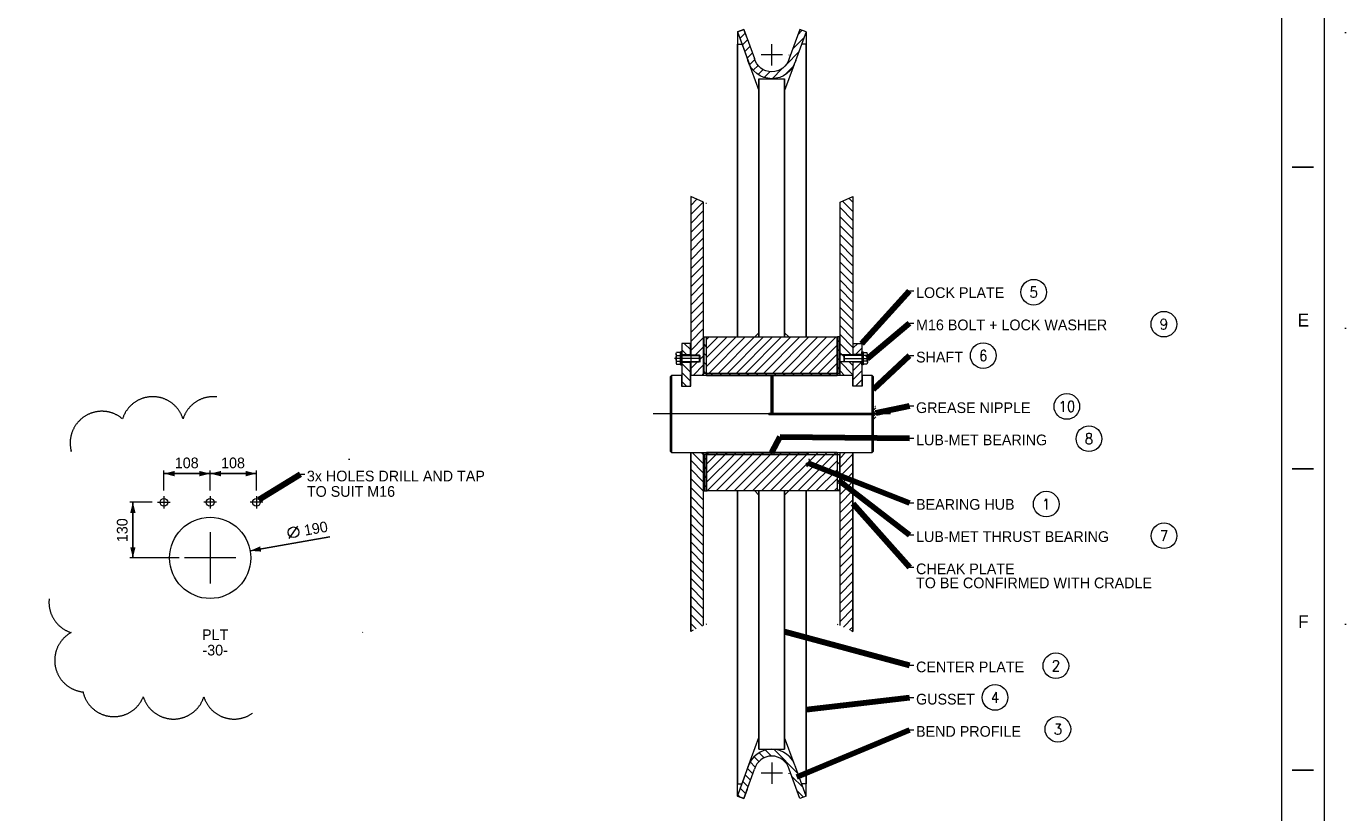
# Model space of a CAD drawing. Header units: millimetres. Extents: x -28131 to -19721, y -715793 to -709853.
# Tile 7 of 8: x -22805 to -19721, y -714332 to -712494. Entities that reach past the tile are written whole.
import ezdxf
from ezdxf.enums import TextEntityAlignment as Align

# ---------------------------------------------------------------- set-up
doc = ezdxf.new("R2010")
doc.units = ezdxf.units.MM
doc.header["$MEASUREMENT"] = 0
for name, pattern in [('DGN Style 1', [691.569998, 1.150699, -690.4193]), ('DGN Style 2', [1150.698833, 690.4193, -460.279533]), ('DGN Style 4', [1842.268831, 920.559066, -460.279533, 1.150699, -460.279533]), ('DGN Style 5', [805.489183, 345.20965, -460.279533]), ('DGN Style 6', [2188.62918, 1.150699, -460.279533, 805.489183, -460.279533, 1.150699, -460.279533])]:
    doc.linetypes.add(name, pattern=pattern)
doc.styles.add('Style-ENGINEERING', font='ENGINEERING.shx')
doc.styles.add('Style-ENGINEERING_0', font='ENGINEERING.shx')
doc.dimstyles.new('MetricMM', dxfattribs={"dimtxt": 3, "dimasz": 3, "dimexe": 1.5, "dimexo": 1.5, "dimgap": 1.5, "dimtad": 1, "dimdec": 0, "dimzin": 7, "dimtxsty": 'Style-ENGINEERING_0', "dimcen": 0.09, "dimclrd": 1, "dimclre": 1, "dimclrt": 7, "dimadec": 0, "dimazin": 3, "dimtfac": 1, "dimtdec": 0, "dimtofl": 0, "dimtmove": 0, "dimatfit": 3, "dimfxl": 1, "dimtzin": 7, "dimlwd": -1, "dimlwe": 0, "dimarcsym": 0})

# ---------------------------------------------------------------- blocks, each defined once
blk = doc.blocks.new('*U63')
for p, q in [((412.95, 0.03), (407.95, 0.03)), ((412.95, -70.47), (407.95, -70.47)), ((412.95, -140.97), (407.95, -140.97))]:
    blk.add_line(p, q)
at = {"color": 7, "linetype": 'Continuous', "lineweight": 0, "flags": 128}
blk.add_lwpolyline([(-415.55, 292.03), (415.45, 292.03), (415.45, -291.97), (-415.55, -291.97), (-415.55, 292.03)], close=True, dxfattribs=at)
at = {"color": 7, "linetype": 'Continuous', "lineweight": 13, "flags": 128}
blk.add_lwpolyline([(-405.55, 282.03), (405.45, 282.03), (405.45, -281.97), (-405.55, -281.97), (-405.55, 282.03)], close=True, dxfattribs=at)
at = {"char_height": 3, "attachment_point": 5, "line_spacing_factor": 1.2, "style": 'Style-ENGINEERING'}
for s, insert in [('E', (410.58, -35.72)), ('F', (410.58, -106.22))]:
    blk.add_mtext(s, dxfattribs=dict(at, insert=insert))
blk = doc.blocks.new('*D110')
at = {"color": 7, "linetype": 'Continuous', "lineweight": 0, "transparency": 16777216}
blk.add_line((1735.1, -868.2), (1755.3, -839.3), dxfattribs=at)
at = {"color": 1, "linetype": 'Continuous', "transparency": 16777216}
blk.add_line((1643.8, -897), (1830.4, -864.1), dxfattribs=at)
at = {"color": 7, "linetype": 'Continuous', "lineweight": 0, "transparency": 16777216}
blk.add_circle((1745.2, -853.7), 12.5, dxfattribs=at)
at = {"color": 1, "linetype": 'Continuous', "lineweight": 0, "transparency": 16777216}
blk.add_solid([(1669.5, -898.8), (1643.8, -897), (1667.3, -886.5)], dxfattribs=at)
at = {"color": 7, "linetype": 'Continuous', "lineweight": 0, "transparency": 16777216, "style": 'Style-ENGINEERING'}
blk.add_text('190', height=25, rotation=10.0083, dxfattribs=at).set_placement((1769.8, -849.4), align=Align.MIDDLE_LEFT)
blk = doc.blocks.new('*D111')
at = {"color": 1, "linetype": 'Continuous', "lineweight": 0, "transparency": 16777216}
for p, q in [((1414.9, -783.5), (1362.1, -783.5)), ((1477.8, -913.5), (1362.1, -913.5))]:
    blk.add_line(p, q, dxfattribs=at)
at = {"color": 1, "linetype": 'Continuous', "transparency": 16777216}
blk.add_line((1369.6, -913.5), (1369.6, -783.5), dxfattribs=at)
at = {"color": 1, "linetype": 'Continuous', "lineweight": 0, "transparency": 16777216, "extrusion": (0, 0, -1)}
blk.add_solid([(-1363.3, -808.5), (-1369.6, -783.5), (-1375.8, -808.5)], dxfattribs=at)
at = {"color": 1, "linetype": 'Continuous', "lineweight": 0, "transparency": 16777216}
blk.add_solid([(1375.8, -888.5), (1369.6, -913.5), (1363.3, -888.5)], dxfattribs=at)
at = {"layer": 'Defpoints', "color": 7, "linetype": 'Continuous', "lineweight": 0, "transparency": 16777216}
for p in [(1369.6, -783.5), (1427.4, -783.5), (1369.6, -848.5), (1490.3, -913.5)]:
    blk.add_point(p, dxfattribs=at)
at = {"color": 7, "linetype": 'Continuous', "lineweight": 0, "transparency": 16777216, "style": 'Style-ENGINEERING'}
blk.add_text('130', height=25, rotation=90, dxfattribs=at).set_placement((1344.6, -876.7), align=Align.MIDDLE_LEFT)
blk = doc.blocks.new('*D112')
at = {"color": 1, "linetype": 'Continuous', "lineweight": 0, "transparency": 16777216}
for p, q in [((1442.1, -756.3), (1442.1, -708.9)), ((1550.3, -756.3), (1550.3, -708.9))]:
    blk.add_line(p, q, dxfattribs=at)
at = {"color": 1, "linetype": 'Continuous', "transparency": 16777216}
blk.add_line((1442.1, -716.4), (1550.3, -716.4), dxfattribs=at)
at = {"color": 1, "linetype": 'Continuous', "lineweight": 0, "transparency": 16777216}
blk.add_solid([(1467.1, -722.7), (1442.1, -716.4), (1467.1, -710.2)], dxfattribs=at)
at = {"color": 1, "linetype": 'Continuous', "lineweight": 0, "transparency": 16777216, "extrusion": (0, 0, -1)}
blk.add_solid([(-1525.3, -710.2), (-1550.3, -716.4), (-1525.3, -722.7)], dxfattribs=at)
at = {"layer": 'Defpoints', "color": 7, "linetype": 'Continuous', "lineweight": 0, "transparency": 16777216}
for p in [(1496.2, -716.4), (1550.3, -716.4), (1442.1, -768.8), (1550.3, -768.8)]:
    blk.add_point(p, dxfattribs=at)
at = {"color": 7, "linetype": 'Continuous', "lineweight": 0, "transparency": 16777216, "style": 'Style-ENGINEERING'}
blk.add_text('108', height=25, dxfattribs=at).set_placement((1467.6, -691.4), align=Align.MIDDLE_LEFT)
blk = doc.blocks.new('*D113')
at = {"color": 1, "linetype": 'Continuous', "lineweight": 0, "transparency": 16777216}
for p, q in [((1550.3, -756.3), (1550.3, -708.9)), ((1658.4, -756.3), (1658.4, -708.9))]:
    blk.add_line(p, q, dxfattribs=at)
at = {"color": 1, "linetype": 'Continuous', "transparency": 16777216}
blk.add_line((1550.3, -716.4), (1658.4, -716.4), dxfattribs=at)
at = {"color": 1, "linetype": 'Continuous', "lineweight": 0, "transparency": 16777216}
blk.add_solid([(1575.3, -722.7), (1550.3, -716.4), (1575.3, -710.2)], dxfattribs=at)
at = {"color": 1, "linetype": 'Continuous', "lineweight": 0, "transparency": 16777216, "extrusion": (0, 0, -1)}
blk.add_solid([(-1633.4, -710.2), (-1658.4, -716.4), (-1633.4, -722.7)], dxfattribs=at)
at = {"layer": 'Defpoints', "color": 7, "linetype": 'Continuous', "lineweight": 0, "transparency": 16777216}
for p in [(1604.4, -716.4), (1658.4, -716.4), (1550.3, -768.8), (1658.4, -768.8)]:
    blk.add_point(p, dxfattribs=at)
at = {"color": 7, "linetype": 'Continuous', "lineweight": 0, "transparency": 16777216, "style": 'Style-ENGINEERING'}
blk.add_text('108', height=25, dxfattribs=at).set_placement((1575.8, -691.4), align=Align.MIDDLE_LEFT)
blk = doc.blocks.new('*U62')
at = {"linetype": 'DGN Style 6', "lineweight": 0}
h = blk.add_hatch(dxfattribs=at)
h.set_pattern_fill('HATCH', style=0, pattern_type=2)
h.set_pattern_definition([(45, (2800.53, 293.565), (-10.6066, 10.6066), [])])
h.paths.add_polyline_path([(2810.95, 240.37, 0.6348027), (2915.92, 240.37), (2918.93, 248.53), (2919.4, 249.81), (2919.45, 249.79), (2928.43, 274.32), (2943.98, 316.76), (2928.96, 322.26), (2903.96, 254.01, -0.7640116), (2822.91, 254.01), (2797.91, 322.26), (2782.89, 316.76), (2798.43, 274.32), (2807.42, 249.79), (2807.47, 249.81), (2807.94, 248.53)])
h = blk.add_hatch(dxfattribs=at)
h.set_pattern_fill('HATCH', style=0, pattern_type=2)
h.set_pattern_definition([(45, (2773.35, -412.427), (-10.6066, 10.6066), [])])
h.paths.add_polyline_path([(2694.93, -453.96), (2693.93, -454.96), (2673.93, -454.96), (2673.93, -486.72), (2703.93, -486.72), (2703.93, -82.04), (2673.93, -68.33), (2673.93, -438.96), (2693.93, -438.96), (2694.93, -439.96)])
h = blk.add_hatch(dxfattribs=at)
h.set_pattern_fill('HATCH', style=0, pattern_type=2)
h.set_pattern_definition([(135, (2923.35, -412.727), (10.6066, 10.6066), [])])
h.paths.add_polyline_path([(3031.93, -453.96), (3032.93, -454.96), (3052.93, -454.96), (3052.93, -486.96), (3022.93, -486.96), (3022.93, -82.04), (3052.93, -68.33), (3052.93, -438.96), (3032.93, -438.96), (3031.93, -439.96)])
at = {"lineweight": 0}
h = blk.add_hatch(dxfattribs=at)
h.set_pattern_fill('HATCH', color=3, style=0, pattern_type=2)
h.set_pattern_definition([(135, (2702.625, -426.56), (10.6066, 10.6066), [])])
h.paths.add_polyline_path([(2704.93, -396.96), (2709.93, -396.96), (2709.93, -482), (2704.93, -482)])
at = {"linetype": 'DGN Style 6', "lineweight": 0}
h = blk.add_hatch(dxfattribs=at)
h.set_pattern_fill('HATCH', color=5, style=0, pattern_type=2)
h.set_pattern_definition([(45, (2810.35, -407.727), (-10.6066, 10.6066), [])])
h.paths.add_polyline_path([(3015.93, -396.96), (2938.43, -396.96), (2898.43, -396.96), (2888.43, -396.96), (2838.43, -396.96), (2828.43, -396.96), (2788.43, -396.96), (2710.93, -396.96), (2710.93, -482), (3015.93, -482)])
at = {"lineweight": 0}
h = blk.add_hatch(dxfattribs=at)
h.set_pattern_fill('HATCH', color=3, style=0, pattern_type=2)
h.set_pattern_definition([(45, (3019.075, -426.56), (-10.6066, 10.6066), [])])
h.paths.add_polyline_path([(3021.93, -396.96), (3016.93, -396.96), (3016.93, -482), (3021.93, -482)])
at = {"linetype": 'DGN Style 6', "lineweight": 0}
h = blk.add_hatch(dxfattribs=at)
h.set_pattern_fill('HATCH', style=0, pattern_type=2)
h.set_pattern_definition([(135, (2553.35, -363.727), (10.6066, 10.6066), [])])
h.paths.add_polyline_path([(2652.93, -411.96), (2672.93, -411.96), (2672.93, -437.96), (2652.93, -437.96)])
h = blk.add_hatch(dxfattribs=at)
h.set_pattern_fill('HATCH', style=0, pattern_type=2)
h.set_pattern_definition([(45, (3153.35, -363.727), (-10.6066, 10.6066), [])])
h.paths.add_polyline_path([(3073.93, -411.96), (3053.93, -411.96), (3053.93, -437.96), (3073.93, -437.96)])
h = blk.add_hatch(dxfattribs=at)
h.set_pattern_fill('HATCH', style=0, pattern_type=2)
h.set_pattern_definition([(135, (2553.35, -437.727), (10.6066, 10.6066), [])])
h.paths.add_polyline_path([(2652.93, -455.96), (2672.93, -455.96), (2672.93, -511.96), (2652.93, -511.96)])
h = blk.add_hatch(dxfattribs=at)
h.set_pattern_fill('HATCH', style=0, pattern_type=2)
h.set_pattern_definition([(45, (3153.35, -437.727), (-10.6066, 10.6066), [])])
h.paths.add_polyline_path([(3073.93, -455.96), (3053.93, -455.96), (3053.93, -511.96), (3073.93, -511.96)])
at = {"linetype": 'Continuous', "lineweight": 0}
h = blk.add_hatch(dxfattribs=at)
h.set_pattern_fill('HATCH', color=3, style=0, pattern_type=2)
h.set_pattern_definition([(135, (2898.197, -483.52), (-10.6066, -10.6066), [])])
h.paths.add_polyline_path([(3015.01, -486.96), (3015.93, -486.96), (3015.93, -482), (2710.93, -482), (2710.93, -486.96)])
at = {"linetype": 'DGN Style 6', "lineweight": 0}
h = blk.add_hatch(dxfattribs=at)
h.set_pattern_fill('HATCH', color=3, style=0, pattern_type=2)
h.set_pattern_definition([(45, (3105.7063, -582.5455), (-3.5355, 3.5355), [])])
h.paths.add_polyline_path([(3106.93, -559.61), (3100.93, -559.61), (3100.93, -589.4), (3106.93, -589.4)])
h = blk.add_hatch(dxfattribs=at)
h.set_pattern_fill('HATCH', style=0, pattern_type=2)
h.set_pattern_definition([(315, (2773.35, -1159.973), (-10.6066, -10.6066), [])])
h.paths.add_polyline_path([(2673.93, -666.96), (2703.93, -666.96), (2703.93, -1071.88), (2673.93, -1085.59), (2673.93, -666.96), (2673.93, -1085.59)], is_closed=False)
at = {"lineweight": 0}
h = blk.add_hatch(dxfattribs=at)
h.set_pattern_fill('HATCH', color=3, style=0, pattern_type=2)
h.set_pattern_definition([(225, (2702.625, -812.54), (10.6066, -10.6066), [])])
h.paths.add_polyline_path([(2704.93, -756.96), (2709.93, -756.96), (2709.93, -671.91), (2704.93, -671.91)])
at = {"linetype": 'Continuous', "lineweight": 0}
h = blk.add_hatch(dxfattribs=at)
h.set_pattern_fill('HATCH', color=3, style=0, pattern_type=2)
h.set_pattern_definition([(135, (2863.726, -664.344), (-10.6066, -10.6066), [])])
h.paths.add_polyline_path([(2710.93, -671.91), (3015.93, -671.91), (3015.93, -666.96), (2710.93, -666.96)])
at = {"linetype": 'DGN Style 6', "lineweight": 0}
h = blk.add_hatch(dxfattribs=at)
h.set_pattern_fill('HATCH', color=5, style=0, pattern_type=2)
h.set_pattern_definition([(45, (2806.97, -660.411), (-10.6066, 10.6066), [])])
h.paths.add_polyline_path([(2710.93, -756.96), (2788.43, -756.96), (2828.43, -756.96), (2838.43, -756.96), (2888.43, -756.96), (2898.43, -756.96), (2938.43, -756.96), (3015.93, -756.96), (3015.93, -671.91), (2710.93, -671.91)])
at = {"lineweight": 0}
h = blk.add_hatch(dxfattribs=at)
h.set_pattern_fill('HATCH', color=3, style=0, pattern_type=2)
h.set_pattern_definition([(315, (3019.075, -812.54), (-10.6066, -10.6066), [])])
h.paths.add_polyline_path([(3021.93, -756.96), (3016.93, -756.96), (3016.93, -671.91), (3021.93, -671.91)])
at = {"linetype": 'DGN Style 6', "lineweight": 0}
h = blk.add_hatch(dxfattribs=at)
h.set_pattern_fill('HATCH', style=0, pattern_type=2)
h.set_pattern_definition([(225, (2923.35, -1159.973), (10.6066, -10.6066), [])])
h.paths.add_polyline_path([(3052.93, -666.96), (3022.93, -666.96), (3022.93, -1071.88), (3052.93, -1085.59), (3052.93, -666.96), (3052.93, -1085.59)], is_closed=False)
h = blk.add_hatch(dxfattribs=at)
h.set_pattern_fill('HATCH', style=0, pattern_type=2)
h.set_pattern_definition([(315, (2800.53, -1562.765), (-10.6066, -10.6066), [])])
h.paths.add_polyline_path([(2810.95, -1394.29, -0.6348027), (2915.92, -1394.29), (2918.93, -1402.45), (2919.4, -1403.72), (2919.45, -1403.7), (2928.43, -1428.23), (2943.98, -1470.67), (2928.96, -1476.18), (2903.96, -1407.93, 0.7640116), (2822.91, -1407.93), (2797.91, -1476.18), (2782.89, -1470.67), (2798.43, -1428.23), (2807.42, -1403.7), (2807.47, -1403.72), (2807.94, -1402.45)])
at = {"color": 7, "linetype": 'Continuous', "lineweight": 0}
for p, q in [((2782.89, 316.76), (2797.91, 322.26)), ((2782.89, 316.76), (2807.89, 248.51)), ((2782.89, 316.76), (2782.89, -396.96)), ((2797.91, 322.26), (2822.91, 254.01)), ((2928.96, 322.26), (2903.96, 254.01)), ((2943.98, 316.76), (2918.98, 248.51)), ((2943.98, 316.76), (2928.96, 322.26)), ((2943.98, 316.76), (2943.98, -396.96)), ((2783.43, 287.97), (2793.43, 287.97)), ((2943.43, 287.97), (2933.43, 287.97)), ((2807.47, 249.81), (2833.43, 179.3)), ((2915.92, 240.37), (2893.43, 179.3)), ((2833.43, 207.05), (2893.43, 207.05)), ((3185.69, -289.36), (3195.69, -289.36)), ((3185.69, -364.74), (3195.69, -364.74)), ((2833.43, -386.96), (2823.43, -396.96)), ((2893.43, -386.96), (2903.43, -396.96)), ((2639.93, -440.27), (2649.93, -440.27)), ((2639.93, -453.65), (2649.93, -453.65)), ((2652.93, -437.96), (2672.93, -437.96)), ((2652.93, -438.96), (2693.93, -438.96)), ((2652.93, -454.96), (2693.93, -454.96)), ((2652.93, -455.96), (2672.93, -455.96)), ((2694.93, -439.96), (2693.93, -438.96)), ((2693.93, -454.96), (2694.93, -453.96)), ((2694.93, -439.96), (2694.93, -453.96)), ((3032.93, -438.96), (3022.93, -438.96)), ((3032.93, -454.96), (3022.93, -454.96)), ((3031.93, -439.96), (3032.93, -438.96)), ((3031.93, -439.96), (3031.93, -453.96)), ((3032.93, -454.96), (3031.93, -453.96)), ((3073.93, -438.96), (3032.93, -438.96)), ((3073.93, -454.96), (3032.93, -454.96)), ((3073.93, -437.96), (3053.93, -437.96)), ((3073.93, -455.96), (3053.93, -455.96)), ((3086.93, -440.27), (3076.93, -440.27)), ((3086.93, -453.65), (3076.93, -453.65)), ((3185.69, -440.12), (3195.69, -440.12)), ((2628.93, -486.96), (2628.93, -666.96)), ((3097.93, -666.96), (3097.93, -486.96)), ((3185.69, -558.31), (3195.69, -558.31)), ((3185.69, -633.69), (3195.69, -633.69)), ((1761.39, -718.13), (1771.39, -718.13)), ((2782.89, -1470.67), (2782.89, -756.96)), ((2833.43, -766.96), (2823.43, -756.96)), ((2893.43, -766.96), (2903.43, -756.96)), ((2943.98, -1470.67), (2943.98, -756.96)), ((3185.69, -784.45), (3195.69, -784.45)), ((3185.69, -859.83), (3195.69, -859.83)), ((3185.69, -935.22), (3195.69, -935.22)), ((3185.69, -1164.51), (3195.69, -1164.51)), ((3185.69, -1239.89), (3195.69, -1239.89)), ((3185.69, -1315.28), (3195.69, -1315.28)), ((2807.47, -1403.72), (2833.43, -1333.21)), ((2915.92, -1394.29), (2893.43, -1333.21)), ((2833.43, -1360.97), (2893.43, -1360.97)), ((2782.89, -1470.67), (2807.89, -1402.43)), ((2797.91, -1476.18), (2822.91, -1407.93)), ((2928.96, -1476.18), (2903.96, -1407.93)), ((2943.98, -1470.67), (2918.98, -1402.43)), ((2783.43, -1441.88), (2793.43, -1441.88)), ((2943.43, -1441.88), (2933.43, -1441.88)), ((2782.89, -1470.67), (2797.91, -1476.18)), ((2943.98, -1470.67), (2928.96, -1476.18))]:
    blk.add_line(p, q, dxfattribs=at)
at = {"color": 1, "linetype": 'DGN Style 4', "lineweight": 0}
for p, q in [((2863.43, 238.05), (2863.43, 288.05)), ((2888.43, 263.05), (2838.43, 263.05)), ((2694.93, -446.96), (2635.65, -446.96)), ((3031.93, -446.96), (3091.22, -446.96)), ((2863.43, -486.96), (2863.43, -576.96)), ((3140.93, -576.96), (2585.93, -576.96)), ((1442.07, -768.84), (1442.07, -798.21)), ((1550.26, -768.84), (1550.26, -798.21)), ((1658.45, -768.84), (1658.45, -798.21)), ((1427.38, -783.52), (1456.75, -783.52)), ((1564.94, -783.52), (1535.57, -783.52)), ((1673.13, -783.52), (1643.76, -783.52)), ((1550.26, -853.52), (1550.26, -973.52)), ((1610.26, -913.52), (1490.26, -913.52)), ((2888.43, -1416.97), (2838.43, -1416.97)), ((2863.43, -1391.97), (2863.43, -1441.97))]:
    blk.add_line(p, q, dxfattribs=at)
at = {"color": 7, "linetype": 'Continuous'}
for p, q in [((2833.43, 207.05), (2833.43, -396.96)), ((2893.43, 207.05), (2893.43, -396.96)), ((2833.43, -1360.97), (2833.43, -756.96)), ((2893.43, -1360.97), (2893.43, -756.96))]:
    blk.add_line(p, q, dxfattribs=at)
at = {"color": 1, "linetype": 'DGN Style 6', "lineweight": 0}
for p, q in [((2710.46, -85.02), (2667.41, -65.35)), ((2710.46, -1068.89), (2667.41, -1088.57)), ((3016.41, -1068.89), (3059.46, -1088.57))]:
    blk.add_line(p, q, dxfattribs=at)
at = {"color": 7, "linetype": 'DGN Style 2', "lineweight": 0}
for p, q in [((2649.93, -437.96), (2652.93, -437.96)), ((2649.93, -438.96), (2652.93, -438.96)), ((2649.93, -439.96), (2694.93, -439.96)), ((2649.93, -453.96), (2694.93, -453.96)), ((2649.93, -454.96), (2652.93, -454.96)), ((2649.93, -455.96), (2652.93, -455.96)), ((2693.93, -438.96), (2693.93, -454.96)), ((3076.93, -439.96), (3031.93, -439.96)), ((3032.93, -438.96), (3032.93, -454.96)), ((3076.93, -437.96), (3073.93, -437.96)), ((3076.93, -438.96), (3073.93, -438.96)), ((3076.93, -454.96), (3073.93, -454.96)), ((3076.93, -455.96), (3073.93, -455.96)), ((2861.43, -486.96), (2861.43, -574.96)), ((2865.43, -486.96), (2865.43, -574.96)), ((2856.43, -574.96), (2856.43, -578.96)), ((2856.43, -574.96), (2861.43, -574.96)), ((3100.93, -578.96), (2856.43, -578.96)), ((2865.43, -574.96), (3100.93, -574.96))]:
    blk.add_line(p, q, dxfattribs=at)
at = {"color": 5, "linetype": 'Continuous', "lineweight": 0}
for p, q in [((2710.93, -482), (3015.93, -482)), ((2710.93, -666.96), (3015.93, -666.96)), ((2710.93, -671.91), (3015.93, -671.91))]:
    blk.add_line(p, q, dxfattribs=at)
at = {"color": 7, "linetype": 'DGN Style 1', "lineweight": 0, "flags": 128}
blk.add_lwpolyline([(-4204.98, 2970.01), (4205.02, 2970.01), (4205.02, -2969.99), (-4204.98, -2969.99), (-4204.98, 2970.01)], close=True, dxfattribs=at)
at = {"color": 7, "linetype": 'DGN Style 6', "lineweight": 0, "flags": 128}
for points in [[(2810.95, 240.37, 0.6348027), (2915.92, 240.37), (2918.93, 248.53), (2919.4, 249.81), (2919.45, 249.79), (2928.43, 274.32), (2943.98, 316.76), (2928.96, 322.26), (2903.96, 254.01, -0.7640116), (2822.91, 254.01), (2797.91, 322.26), (2782.89, 316.76), (2798.43, 274.32), (2807.42, 249.79), (2807.47, 249.81), (2807.94, 248.53), (2810.95, 240.37)], [(2810.95, -1394.29, -0.6348027), (2915.92, -1394.29), (2918.93, -1402.45), (2919.4, -1403.72), (2919.45, -1403.7), (2928.43, -1428.23), (2943.98, -1470.67), (2928.96, -1476.18), (2903.96, -1407.93, 0.7640116), (2822.91, -1407.93), (2797.91, -1476.18), (2782.89, -1470.67), (2798.43, -1428.23), (2807.42, -1403.7), (2807.47, -1403.72), (2807.94, -1402.45), (2810.95, -1394.29)]]:
    blk.add_lwpolyline(points, format="xyb", close=True, dxfattribs=at)
at = {"color": 7, "linetype": 'Continuous', "lineweight": 0, "flags": 128}
for points in [[(2783.43, -396.96), (2783.43, 287.97)], [(2943.43, -396.96), (2943.43, 287.97)], [(2673.93, -68.33), (2673.93, -486.72)], [(2703.93, -486.72), (2703.93, -82.04)], [(3022.93, -486.96), (3022.93, -82.04)], [(3052.93, -68.33), (3052.93, -438.96)], [(2672.93, -438.96), (2672.93, -411.96), (2652.93, -411.96), (2652.93, -511.96), (2672.93, -511.96), (2672.93, -454.96)], [(3053.93, -438.96), (3053.93, -411.96), (3073.93, -411.96), (3073.93, -511.96), (3053.93, -511.96), (3053.93, -454.96)], [(2639.93, -436.93), (2639.93, -456.99)], [(2640.92, -460.33), (2649.93, -460.33), (2649.93, -433.58), (2640.92, -433.58)], [(2652.93, -438.96), (2652.93, -431.96), (2649.93, -431.96), (2649.93, -461.96), (2652.93, -461.96), (2652.93, -454.96)], [(2673.93, -454.96), (2673.93, -486.72)], [(3052.93, -454.96), (3052.93, -486.96)], [(3073.93, -438.96), (3073.93, -431.96), (3076.93, -431.96), (3076.93, -461.96), (3073.93, -461.96), (3073.93, -454.96)], [(3085.95, -460.33), (3076.93, -460.33), (3076.93, -433.58), (3085.95, -433.58)], [(3086.93, -436.93), (3086.93, -456.99)], [(2651.93, -486.96), (2628.93, -486.96), (2625.93, -489.96), (2625.93, -663.96), (2628.93, -666.96), (3097.93, -666.96), (3100.93, -663.96), (3100.93, -489.96), (3097.93, -486.96), (3074.93, -486.96)], [(2651.93, -486.96), (2651.93, -511.96), (2673.93, -511.96), (2673.93, -486.96)], [(3052.93, -486.96), (2673.93, -486.96)], [(3074.93, -486.96), (3074.93, -511.96), (3052.93, -511.96), (3052.93, -486.96)], [(2673.93, -666.96), (2673.93, -1085.59)], [(2703.93, -1071.88), (2703.93, -666.96)], [(3022.93, -1071.88), (3022.93, -666.96)], [(3052.93, -666.96), (3052.93, -1085.59)], [(2783.43, -756.96), (2783.43, -1441.88)], [(2943.43, -756.96), (2943.43, -1441.88)]]:
    blk.add_lwpolyline(points, dxfattribs=at)
at = {"color": 7, "linetype": 'DGN Style 6', "lineweight": 0, "flags": 128}
for points in [[(2694.93, -453.96), (2693.93, -454.96), (2673.93, -454.96), (2673.93, -486.72), (2703.93, -486.72), (2703.93, -82.04), (2673.93, -68.33), (2673.93, -438.96), (2693.93, -438.96), (2694.93, -439.96), (2694.93, -453.96)], [(3031.93, -453.96), (3032.93, -454.96), (3052.93, -454.96), (3052.93, -486.96), (3022.93, -486.96), (3022.93, -82.04), (3052.93, -68.33), (3052.93, -438.96), (3032.93, -438.96), (3031.93, -439.96), (3031.93, -453.96)], [(2652.93, -411.96), (2672.93, -411.96), (2672.93, -437.96), (2652.93, -437.96), (2652.93, -411.96), (2652.93, -411.96)], [(3073.93, -411.96), (3053.93, -411.96), (3053.93, -437.96), (3073.93, -437.96), (3073.93, -411.96), (3073.93, -411.96)], [(2652.93, -455.96), (2672.93, -455.96), (2672.93, -511.96), (2652.93, -511.96), (2652.93, -455.96), (2652.93, -455.96)], [(3073.93, -455.96), (3053.93, -455.96), (3053.93, -511.96), (3073.93, -511.96), (3073.93, -455.96), (3073.93, -455.96)], [(2673.93, -666.96), (2703.93, -666.96), (2703.93, -1071.88), (2673.93, -1085.59), (2673.93, -1085.59), (2673.93, -666.96), (2673.93, -1085.59)], [(3052.93, -666.96), (3022.93, -666.96), (3022.93, -1071.88), (3052.93, -1085.59), (3052.93, -1085.59), (3052.93, -666.96), (3052.93, -1085.59)]]:
    blk.add_lwpolyline(points, close=True, dxfattribs=at)
at = {"color": 3, "lineweight": 0, "flags": 128}
for points in [[(2704.93, -396.96), (2709.93, -396.96), (2709.93, -482), (2704.93, -482), (2704.93, -396.96)], [(3021.93, -396.96), (3016.93, -396.96), (3016.93, -482), (3021.93, -482), (3021.93, -396.96)], [(2704.93, -756.96), (2709.93, -756.96), (2709.93, -671.91), (2704.93, -671.91), (2704.93, -756.96)], [(3021.93, -756.96), (3016.93, -756.96), (3016.93, -671.91), (3021.93, -671.91), (3021.93, -756.96)]]:
    blk.add_lwpolyline(points, close=True, dxfattribs=at)
at = {"color": 5, "linetype": 'DGN Style 6', "lineweight": 0, "flags": 128}
for points in [[(3015.93, -396.96), (2938.43, -396.96), (2898.43, -396.96), (2888.43, -396.96), (2838.43, -396.96), (2828.43, -396.96), (2788.43, -396.96), (2710.93, -396.96), (2710.93, -482), (3015.93, -482), (3015.93, -396.96)], [(2710.93, -756.96), (2788.43, -756.96), (2828.43, -756.96), (2838.43, -756.96), (2888.43, -756.96), (2898.43, -756.96), (2938.43, -756.96), (3015.93, -756.96), (3015.93, -671.91), (2710.93, -671.91), (2710.93, -756.96)]]:
    blk.add_lwpolyline(points, close=True, dxfattribs=at)
at = {"color": 5, "linetype": 'Continuous', "lineweight": 0, "flags": 128}
for points in [[(2710.93, -486.96), (2710.93, -396.96), (3015.93, -396.96), (3015.93, -486.96)], [(3015.93, -666.96), (3015.93, -756.96), (2710.93, -756.96), (2710.93, -666.96)]]:
    blk.add_lwpolyline(points, dxfattribs=at)
at = {"color": 3, "linetype": 'Continuous', "lineweight": 0, "flags": 128}
for points in [[(3021.93, -396.96), (3016.93, -396.96), (3016.93, -482), (3021.93, -482), (3021.93, -396.96)], [(3015.01, -486.96), (3015.93, -486.96), (3015.93, -482), (2710.93, -482), (2710.93, -486.96), (3015.01, -486.96)], [(2704.93, -756.96), (2709.93, -756.96), (2709.93, -671.91), (2704.93, -671.91), (2704.93, -756.96)], [(2710.93, -671.91), (3015.93, -671.91), (3015.93, -666.96), (2710.93, -666.96), (2710.93, -666.96), (2710.93, -671.91)], [(3021.93, -756.96), (3016.93, -756.96), (3016.93, -671.91), (3021.93, -671.91), (3021.93, -756.96)]]:
    blk.add_lwpolyline(points, close=True, dxfattribs=at)
at = {"color": 7, "linetype": 'DGN Style 6', "lineweight": 0, "flags": 128}
for points in [[(1875.26, -683.02, 0.7332303), (1769.9, -588.52, 0.7332303), (1628.36, -588.52, 0.7332303), (1486.82, -588.52, 0.7332303), (1345.29, -588.52, 0.7332303), (1225.26, -663.52)], [(1225.26, -663.52, 0.7332303), (1225.26, -805.06, 0.7332303), (1225.26, -946.6, 0.7332303), (1225.26, -1088.14, 0.7332303), (1252.95, -1226.98, 0.7332303), (1393.97, -1238.52, 0.7332303), (1535.51, -1238.52, 0.7332303), (1677.07, -1238.52, 0.7332303), (1818.64, -1237.23, 0.7332303), (1875.26, -1107.64, 0.7332303), (1875.26, -966.09, 0.7332303), (1875.26, -824.55)]]:
    blk.add_lwpolyline(points, format="xyb", dxfattribs=at)
at = {"color": 3, "linetype": 'DGN Style 6', "lineweight": 0, "flags": 128}
for points in [[(3100.93, -559.61), (3106.93, -559.61), (3106.93, -589.4), (3100.93, -589.4), (3100.93, -559.61)], [(3106.93, -559.61), (3100.93, -559.61), (3100.93, -589.4), (3106.93, -589.4), (3106.93, -559.61)]]:
    blk.add_lwpolyline(points, close=True, dxfattribs=at)
at = {"color": 7, "linetype": 'DGN Style 6', "lineweight": 0}
for centre in [(2863.43, 263.05), (2863.43, -1416.97)]:
    blk.add_circle(centre, 40, dxfattribs=at)
at = {"color": 7, "linetype": 'Continuous', "lineweight": 13}
for centre in [(3475.79, -292.2), (3780.05, -367), (3357.74, -440.52), (3553.21, -559.43), (3604.89, -634.81), (3505.05, -787.73), (3780.5, -861.75), (3527.51, -1165.76), (3385.35, -1239.85), (3532.19, -1314.2)]:
    blk.add_circle(centre, 30, dxfattribs=at)
at = {"color": 7, "linetype": 'Continuous', "lineweight": 0}
for centre, radius in [((1442.07, -783.52), 9), ((1550.26, -783.52), 9), ((1658.45, -783.52), 9), ((1550.26, -913.52), 95)]:
    blk.add_circle(centre, radius, dxfattribs=at)
at = {"color": 7, "linetype": 'Continuous', "lineweight": 0, "extrusion": (0, 0, -1)}
for centre, radius, start, end in [((-2863.43, 265.05), 58, 195.23951, 344.76049), ((-2863.43, 265.05), 42, 195.23951, 344.76049), ((-2646.1, -436.93), 6.16, 327.13277, 32.86723), ((-2663.1, -446.96), 23.17, 343.22135, 16.77865), ((-3080.77, -456.99), 6.16, 147.13277, 212.86723)]:
    blk.add_arc(centre, radius, start, end, dxfattribs=at)
at = {"color": 7, "linetype": 'Continuous', "lineweight": 0}
for centre, radius, start, end in [((2646.1, -456.99), 6.16, 147.13277, 212.86723), ((3080.77, -436.93), 6.16, 327.13277, 32.86723), ((3063.77, -446.96), 23.17, 343.22135, 16.77865), ((2863.43, -1418.97), 58, 15.23951, 164.76049), ((2863.43, -1418.97), 42, 15.23951, 164.76049)]:
    blk.add_arc(centre, radius, start, end, dxfattribs=at)
at = {"color": 7, "linetype": 'DGN Style 2', "lineweight": 0}
blk.add_spline([(2946.75, -700.46), (2945.36, -691.93), (2950.62, -690.04), (2950.62, -681.81)], degree=3, dxfattribs=at)
blk.add_point((3031.93, -453.96), dxfattribs=at)
at = {"color": 1, "linetype": 'Continuous', "lineweight": 0}
blk.add_solid([(2863.43, -666.96), (2880.56, -647.7), (2869.49, -641.91)], dxfattribs=at)
at = {"xscale": 9.999999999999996, "yscale": 9.999999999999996, "zscale": 9.999999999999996}
blk.add_blockref('*U63', (0.49, -0.29), dxfattribs=at)
at = {"color": 7, "linetype": 'DGN Style 5', "lineweight": 0, "char_height": 25, "style": 'Style-ENGINEERING'}
for s, insert, attachment_point, line_spacing_factor in [('LOCK PLATE', (3200.69, -293.52), 4, 0.6), ('M16 BOLT + LOCK WASHER', (3200.69, -368.9), 4, 0.6), ('SHAFT', (3200.69, -444.28), 4, 0.6), ('GREASE NIPPLE', (3200.69, -562.48), 4, 0.6), ('LUB-MET BEARING', (3200.69, -637.86), 4, 0.6), ('3x HOLES DRILL AND TAP\\PTO SUIT M16', (1776.39, -740.33), 4, 0.86543), ('BEARING HUB', (3200.69, -788.62), 4, 0.6), ('LUB-MET THRUST BEARING', (3200.69, -864), 4, 0.6), ('CHEAK PLATE', (3200.69, -939.38), 4, 0.6), ('TO BE CONFIRMED WITH CRADLE', (3200.69, -972.2), 4, 0.6), ('PLT\\P-30-', (1561.95, -1111.37), 5, 0.86543), ('CENTER PLATE', (3200.69, -1168.68), 4, 0.6), ('GUSSET', (3200.69, -1244.06), 4, 0.6), ('BEND PROFILE', (3200.69, -1319.44), 4, 0.6)]:
    blk.add_mtext(s, dxfattribs=dict(at, insert=insert, attachment_point=attachment_point, line_spacing_factor=line_spacing_factor))
at = {"color": 7, "linetype": 'Continuous', "lineweight": 0, "char_height": 25, "attachment_point": 5, "line_spacing_factor": 0.72, "style": 'Style-ENGINEERING'}
for s, insert in [('\\FSTANDARD;5', (3475.79, -292.2)), ('\\FSTANDARD;9', (3780.05, -367)), ('\\FSTANDARD;6', (3357.74, -440.52)), ('\\FSTANDARD;10', (3553.21, -559.43)), ('\\FSTANDARD;8', (3604.89, -634.81)), ('\\FSTANDARD;1', (3505.05, -787.73)), ('\\FSTANDARD;7', (3780.5, -861.75)), ('\\FSTANDARD;2', (3527.51, -1165.76)), ('\\FSTANDARD;4', (3385.35, -1239.85)), ('\\FSTANDARD;3', (3532.19, -1314.2))]:
    blk.add_mtext(s, dxfattribs=dict(at, insert=insert))
at = {"color": 1, "linetype": 'Continuous'}
for base, p1, p2, picture, middle in [((1550.26, -716.41), (1442.07, -768.84), (1550.26, -768.84), '*D112', (1496.16, -716.41)), ((1658.45, -716.41), (1550.26, -768.84), (1658.45, -768.84), '*D113', (1604.35, -716.41))]:
    dim = blk.add_linear_dim(base=base, p1=p1, p2=p2, text='\\FSTANDARD;<>', dimstyle='MetricMM', override={"dimtxt": 25, "dimasz": 25, "dimexe": 7.5, "dimexo": 12.5, "dimgap": 12.5}, dxfattribs=at)
    dim.commit()
    dim.dimension.update_dxf_attribs({"geometry": picture, "text_midpoint": middle})
dim = blk.add_linear_dim(base=(1369.6, -783.52), p1=(1490.26, -913.52), p2=(1427.38, -783.52), angle=90, text='\\FSTANDARD;<>', dimstyle='MetricMM', override={"dimtxt": 25, "dimasz": 25, "dimexe": 7.5, "dimexo": 12.5, "dimgap": 12.5}, dxfattribs=at)
dim.commit()
dim.dimension.update_dxf_attribs({"geometry": '*D111', "text_midpoint": (1369.6, -848.52)})
dim = blk.add_radius_dim(center=(1550.26, -913.52), mpoint=(1643.81, -897.01), text='\\FSTANDARD;<>', dimstyle='MetricMM', override={"dimtxt": 25, "dimasz": 25, "dimexe": 7.5, "dimexo": 12.5, "dimgap": 12.5, "dimlfac": 2, "dimse1": 1, "dimse2": 1}, dxfattribs=at)
dim.commit()
dim.dimension.update_dxf_attribs({"geometry": '*D110', "text_midpoint": (1783.81, -872.31), "dimtype": 132})
for points in [[(3073.93, -411.96), (3185.69, -289.36)], [(3086.93, -446.96), (3185.69, -364.74)], [(3100.93, -519.34), (3185.69, -440.12)], [(3106.93, -574.51), (3185.69, -558.31)], [(2863.43, -666.96), (2882.61, -630.3), (3185.69, -633.69)], [(2947.75, -691.04), (3185.69, -784.45)], [(1664.81, -777.16), (1761.39, -718.13)], [(3021.93, -733.03), (3185.69, -859.83)], [(3052.93, -786.27), (3185.69, -935.22)], [(2893.43, -1085.73), (3185.69, -1164.51)], [(2943.43, -1267.94), (3185.69, -1239.89)], [(2922.11, -1425.24), (3185.69, -1315.28)]]:
    blk.add_leader(points, dimstyle='MetricMM', override={"dimtxt": 25, "dimasz": 25, "dimgap": 12.5, "dimclrd": 0, "dimlwd": 65534}, dxfattribs=at)

msp = doc.modelspace()

# ---------------------------------------------------------------- block references
at = {"color": 7, "linetype": 'DGN Style 1', "lineweight": 0}
msp.add_blockref('*U62', (-23926.05, -712823.15), dxfattribs=at)

doc.saveas('drawing.dxf')
